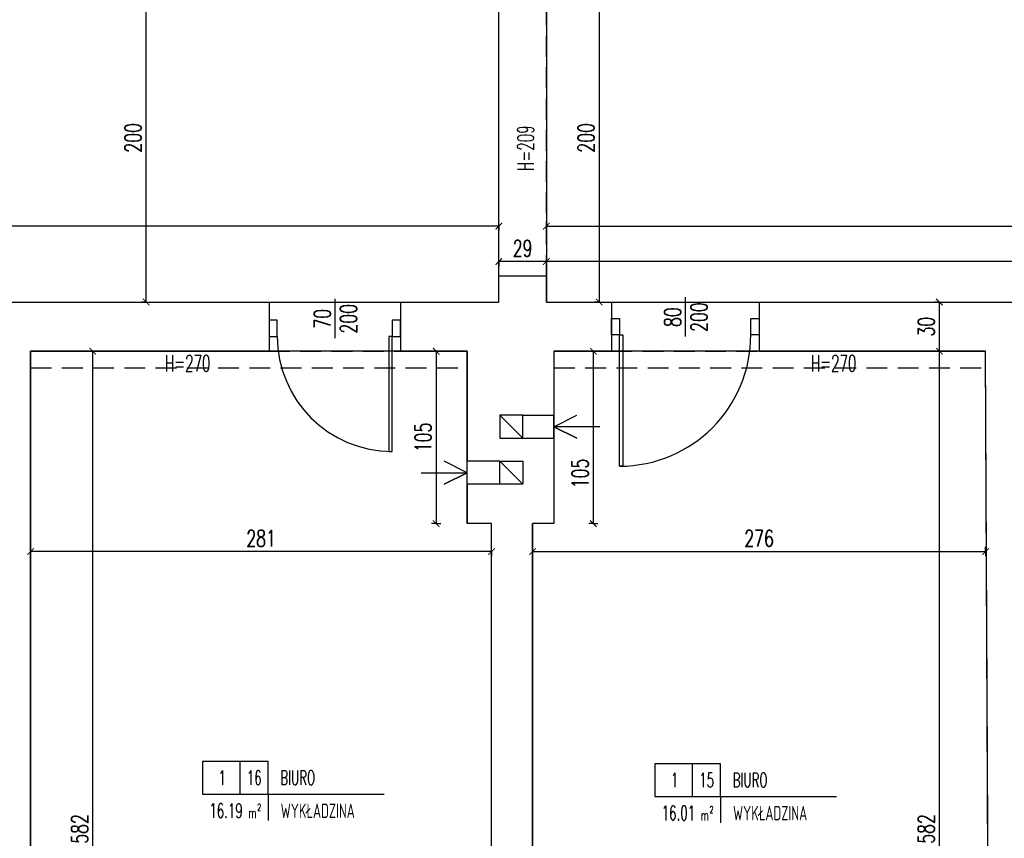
# Model space of a CAD drawing. Extents: x 36663 to 42423, y 7313 to 12123.
# Tile 37 of 54: x 38287 to 38887, y 10815 to 11314. Entities that reach past the tile are written whole.
import ezdxf
from ezdxf.enums import TextEntityAlignment as Align

# ---------------------------------------------------------------- set-up
doc = ezdxf.new("R2010")
doc.units = 0
doc.header["$MEASUREMENT"] = 0
doc.header["$PDMODE"] = 35
doc.header["$PDSIZE"] = 3
doc.linetypes.add('DASHED', pattern=[19.05, 12.7, -6.35])
for name, color, linetype in [('W_area_1', 5, 'Continuous'), ('W_drzwi', 1, 'Continuous'), ('W_niewidoczne', 24, 'DASHED'), ('W_opis_pomieszczen', 1, 'Continuous'), ('W_opisy', 2, 'Continuous'), ('W_podciagi', 252, 'DASHED'), ('W_przekrojowa', 6, 'Continuous'), ('W_went-str', 21, 'Continuous'), ('W_widok', 21, 'Continuous'), ('W_wymiary', 1, 'Continuous')]:
    doc.layers.add(name, color=color, linetype=linetype)
doc.styles.add('c20', font='simplex.shx', dxfattribs={"width": 0.7})
doc.styles.add('Romans', font='simplex.shx', dxfattribs={"width": 0.6})
doc.dimstyles.new('c20_50', dxfattribs={"dimscale": 0.5, "dimtxt": 20, "dimasz": 8, "dimexe": 1.25, "dimexo": 0.625, "dimgap": 6, "dimtad": 1, "dimdec": 0, "dimrnd": 1, "dimtxsty": 'c20', "dimblk": 'ARCHTICK', "dimcen": 0, "dimse1": 1, "dimse2": 1, "dimclrd": 1, "dimclrt": 2, "dimadec": 0, "dimazin": 0, "dimtfac": 1, "dimtdec": 0, "dimtix": 1, "dimtmove": 1, "dimatfit": 3, "dimldrblk": 'ARCHTICK', "dimfxl": 1.25, "dimarcsym": 0})

# ---------------------------------------------------------------- blocks, each defined once
blk = doc.blocks.new('_ArchTick')
at = {"color": 2}
for q in [(0, 0.7), (0, -0.7)]:
    blk.add_line((0, 0), q, dxfattribs=at)
at = {"color": 0, "linetype": 'ByBlock', "const_width": 0.15}
blk.add_lwpolyline([(-0.5, -0.5), (0.5, 0.5)], dxfattribs=at)
blk = doc.blocks.new('*D386')
at = {"layer": 'Defpoints', "color": 0, "transparency": 16777216}
for p in [(38608.11, 11341.53), (38608.11, 11141.53), (38640.31, 11141.53)]:
    blk.add_point(p, dxfattribs=at)
at = {"layer": 'W_wymiary', "color": 1, "lineweight": -2, "transparency": 16777216}
blk.add_line((38640.31, 11341.53), (38640.31, 11141.53), dxfattribs=at)
at = {"layer": 'W_wymiary', "color": 1, "lineweight": -2, "transparency": 16777216, "xscale": 4, "yscale": 4, "zscale": 4}
for p, rotation in [((38640.31, 11341.53), 90), ((38640.31, 11141.53), 270)]:
    blk.add_blockref('_ArchTick', p, dxfattribs=dict(at, rotation=rotation))
at = {"layer": 'W_wymiary', "color": 2, "transparency": 16777216, "insert": (38632.31, 11241.53), "char_height": 10, "attachment_point": 5, "rotation": 90, "style": 'c20'}
blk.add_mtext('200', dxfattribs=at)
blk = doc.blocks.new('*D391')
at = {"layer": 'Defpoints', "color": 0, "transparency": 16777216}
for p in [(38875.8, 11095.08), (38875.8, 10989.52), (38599.72, 10978.62)]:
    blk.add_point(p, dxfattribs=at)
at = {"layer": 'W_wymiary', "color": 1, "lineweight": -2, "transparency": 16777216}
blk.add_line((38599.72, 10989.52), (38875.8, 10989.52), dxfattribs=at)
at = {"layer": 'W_wymiary', "color": 1, "lineweight": -2, "transparency": 16777216, "xscale": 4, "yscale": 4, "zscale": 4, "rotation": 180}
blk.add_blockref('_ArchTick', (38599.72, 10989.52), dxfattribs=at)
at = {"layer": 'W_wymiary', "color": 1, "lineweight": -2, "transparency": 16777216, "xscale": 4, "yscale": 4, "zscale": 4}
blk.add_blockref('_ArchTick', (38875.8, 10989.52), dxfattribs=at)
at = {"layer": 'W_wymiary', "color": 2, "transparency": 16777216, "insert": (38737.76, 10997.52), "char_height": 10, "attachment_point": 5, "style": 'c20'}
blk.add_mtext('276', dxfattribs=at)
blk = doc.blocks.new('*D407')
at = {"layer": 'Defpoints', "color": 0, "transparency": 16777216}
for p in [(38608.11, 11183.09), (38608.11, 11166.2), (39210.69, 11141.53)]:
    blk.add_point(p, dxfattribs=at)
at = {"layer": 'W_wymiary', "color": 1, "lineweight": -2, "transparency": 16777216}
blk.add_line((39210.69, 11166.2), (38608.11, 11166.2), dxfattribs=at)
at = {"layer": 'W_wymiary', "color": 1, "lineweight": -2, "transparency": 16777216, "xscale": 4, "yscale": 4, "zscale": 4, "rotation": 180}
blk.add_blockref('_ArchTick', (38608.11, 11166.2), dxfattribs=at)
at = {"layer": 'W_wymiary', "color": 1, "lineweight": -2, "transparency": 16777216, "xscale": 4, "yscale": 4, "zscale": 4}
blk.add_blockref('_ArchTick', (39210.69, 11166.2), dxfattribs=at)
at = {"layer": 'W_wymiary', "color": 2, "transparency": 16777216, "insert": (38909.4, 11174.2), "char_height": 10, "attachment_point": 5, "style": 'c20'}
blk.add_mtext('603', dxfattribs=at)
blk = doc.blocks.new('*D408')
at = {"layer": 'Defpoints', "color": 0, "transparency": 16777216}
for p in [(38579.11, 11183.09), (38608.11, 11183.09), (38579.11, 11166.2)]:
    blk.add_point(p, dxfattribs=at)
at = {"layer": 'W_wymiary', "color": 1, "lineweight": -2, "transparency": 16777216}
blk.add_line((38608.11, 11166.2), (38579.11, 11166.2), dxfattribs=at)
at = {"layer": 'W_wymiary', "color": 1, "lineweight": -2, "transparency": 16777216, "xscale": 4, "yscale": 4, "zscale": 4, "rotation": 180}
blk.add_blockref('_ArchTick', (38579.11, 11166.2), dxfattribs=at)
at = {"layer": 'W_wymiary', "color": 1, "lineweight": -2, "transparency": 16777216, "xscale": 4, "yscale": 4, "zscale": 4}
blk.add_blockref('_ArchTick', (38608.11, 11166.2), dxfattribs=at)
at = {"layer": 'W_wymiary', "color": 2, "transparency": 16777216, "insert": (38593.61, 11174.2), "char_height": 10, "attachment_point": 5, "style": 'c20'}
blk.add_mtext('29', dxfattribs=at)
blk = doc.blocks.new('*D409')
at = {"layer": 'Defpoints', "color": 0, "transparency": 16777216}
for p in [(39798.62, 11187.72), (38608.11, 11157.53), (39798.62, 11152.79)]:
    blk.add_point(p, dxfattribs=at)
at = {"layer": 'W_wymiary', "color": 1, "lineweight": -2, "transparency": 16777216}
blk.add_line((38608.11, 11187.72), (39798.62, 11187.72), dxfattribs=at)
at = {"layer": 'W_wymiary', "color": 1, "lineweight": -2, "transparency": 16777216, "xscale": 4, "yscale": 4, "zscale": 4, "rotation": 180}
blk.add_blockref('_ArchTick', (38608.11, 11187.72), dxfattribs=at)
at = {"layer": 'W_wymiary', "color": 1, "lineweight": -2, "transparency": 16777216, "xscale": 4, "yscale": 4, "zscale": 4}
blk.add_blockref('_ArchTick', (39798.62, 11187.72), dxfattribs=at)
at = {"layer": 'W_wymiary', "color": 2, "transparency": 16777216, "insert": (39203.37, 11195.72), "char_height": 10, "attachment_point": 5, "style": 'c20'}
blk.add_mtext('1191', dxfattribs=at)
blk = doc.blocks.new('*U316')
at = {"color": 1}
blk.add_line((99, 7), (99, -17), dxfattribs=at)
at = {"layer": 'W_drzwi', "color": 2}
for points in [[(54, -6), (59, -6), (59, -16), (54, -16)], [(139, -6), (144, -6), (144, -16), (139, -16)], [(59, -16), (61, -16), (61, -96), (59, -96)]]:
    blk.add_lwpolyline(points, close=True, dxfattribs=at)
at = {"layer": 'W_drzwi'}
blk.add_arc((59, -16), 80, 270, 0, dxfattribs=at)
at = {"color": 1, "style": 'c20', "width": 0.7}
for tag, p in [('SZER', (42.41, -5.22)), ('WYS', (58.37, -5.22))]:
    blk.add_attdef(tag, text='', height=10, rotation=90, dxfattribs=at).set_placement(p, align=Align.CENTER)
blk = doc.blocks.new('*D410')
at = {"layer": 'Defpoints', "color": 0, "transparency": 16777216}
for p in [(38847.63, 11111.53), (38849.78, 11111.53), (38849.78, 10529.53)]:
    blk.add_point(p, dxfattribs=at)
at = {"layer": 'W_wymiary', "color": 1, "lineweight": -2, "transparency": 16777216}
blk.add_line((38847.63, 10529.53), (38847.63, 11111.53), dxfattribs=at)
at = {"layer": 'W_wymiary', "color": 1, "lineweight": -2, "transparency": 16777216, "xscale": 4, "yscale": 4, "zscale": 4}
for p, rotation in [((38847.63, 11111.53), 90), ((38847.63, 10529.53), 270)]:
    blk.add_blockref('_ArchTick', p, dxfattribs=dict(at, rotation=rotation))
at = {"layer": 'W_wymiary', "color": 2, "transparency": 16777216, "insert": (38839.63, 10820.53), "char_height": 10, "attachment_point": 5, "rotation": 90, "style": 'c20'}
blk.add_mtext('582', dxfattribs=at)
blk = doc.blocks.new('*D411')
at = {"layer": 'Defpoints', "color": 0, "transparency": 16777216}
for p in [(38612.72, 11111.53), (38612.72, 11006.53), (38636.71, 11006.53)]:
    blk.add_point(p, dxfattribs=at)
at = {"layer": 'W_wymiary', "color": 1, "lineweight": -2, "transparency": 16777216}
blk.add_line((38636.71, 11111.53), (38636.71, 11006.53), dxfattribs=at)
at = {"layer": 'W_wymiary', "color": 1, "lineweight": -2, "transparency": 16777216, "xscale": 4, "yscale": 4, "zscale": 4}
for p, rotation in [((38636.71, 11111.53), 90), ((38636.71, 11006.53), 270)]:
    blk.add_blockref('_ArchTick', p, dxfattribs=dict(at, rotation=rotation))
at = {"layer": 'W_wymiary', "color": 2, "transparency": 16777216, "insert": (38628.71, 11037.06), "char_height": 10, "attachment_point": 5, "rotation": 90, "style": 'c20'}
blk.add_mtext('105', dxfattribs=at)
blk = doc.blocks.new('*D412')
at = {"layer": 'Defpoints', "color": 0, "transparency": 16777216}
for p in [(38847.63, 11141.53), (38869.95, 11141.53), (38849.78, 11111.53)]:
    blk.add_point(p, dxfattribs=at)
at = {"layer": 'W_wymiary', "color": 1, "lineweight": -2, "transparency": 16777216}
blk.add_line((38847.63, 11111.53), (38847.63, 11141.53), dxfattribs=at)
at = {"layer": 'W_wymiary', "color": 1, "lineweight": -2, "transparency": 16777216, "xscale": 4, "yscale": 4, "zscale": 4}
for p, rotation in [((38847.63, 11141.53), 90), ((38847.63, 11111.53), 270)]:
    blk.add_blockref('_ArchTick', p, dxfattribs=dict(at, rotation=rotation))
at = {"layer": 'W_wymiary', "color": 2, "transparency": 16777216, "insert": (38839.63, 11126.53), "char_height": 10, "attachment_point": 5, "rotation": 90, "style": 'c20'}
blk.add_mtext('30', dxfattribs=at)
blk = doc.blocks.new('*D416')
at = {"layer": 'Defpoints', "color": 0, "transparency": 16777216}
for p in [(38293.72, 10989.52), (38293.72, 10970.34), (38574.72, 10970.34)]:
    blk.add_point(p, dxfattribs=at)
at = {"layer": 'W_wymiary', "color": 1, "lineweight": -2, "transparency": 16777216}
blk.add_line((38574.72, 10989.52), (38293.72, 10989.52), dxfattribs=at)
at = {"layer": 'W_wymiary', "color": 1, "lineweight": -2, "transparency": 16777216, "xscale": 4, "yscale": 4, "zscale": 4, "rotation": 180}
blk.add_blockref('_ArchTick', (38293.72, 10989.52), dxfattribs=at)
at = {"layer": 'W_wymiary', "color": 1, "lineweight": -2, "transparency": 16777216, "xscale": 4, "yscale": 4, "zscale": 4}
blk.add_blockref('_ArchTick', (38574.72, 10989.52), dxfattribs=at)
at = {"layer": 'W_wymiary', "color": 2, "transparency": 16777216, "insert": (38434.22, 10997.52), "char_height": 10, "attachment_point": 5, "style": 'c20'}
blk.add_mtext('281', dxfattribs=at)
blk = doc.blocks.new('*D417')
at = {"layer": 'Defpoints', "color": 0, "transparency": 16777216}
for p in [(38559.72, 11111.53), (38540.97, 11006.53), (38559.72, 11006.53)]:
    blk.add_point(p, dxfattribs=at)
at = {"layer": 'W_wymiary', "color": 1, "lineweight": -2, "transparency": 16777216}
blk.add_line((38540.97, 11111.53), (38540.97, 11006.53), dxfattribs=at)
at = {"layer": 'W_wymiary', "color": 1, "lineweight": -2, "transparency": 16777216, "xscale": 4, "yscale": 4, "zscale": 4}
for p, rotation in [((38540.97, 11111.53), 90), ((38540.97, 11006.53), 270)]:
    blk.add_blockref('_ArchTick', p, dxfattribs=dict(at, rotation=rotation))
at = {"layer": 'W_wymiary', "color": 2, "transparency": 16777216, "insert": (38532.97, 11059.03), "char_height": 10, "attachment_point": 5, "rotation": 90, "style": 'c20'}
blk.add_mtext('105', dxfattribs=at)
blk = doc.blocks.new('*U321')
at = {"color": 1}
blk.add_line((104, 7), (104, -17), dxfattribs=at)
at = {"layer": 'W_drzwi', "color": 2}
for points in [[(69, -6), (64, -6), (64, -16), (69, -16)], [(144, -6), (139, -6), (139, -16), (144, -16)], [(139, -16), (137, -16), (137, -86), (139, -86)]]:
    blk.add_lwpolyline(points, close=True, dxfattribs=at)
at = {"layer": 'W_drzwi'}
blk.add_arc((139, -16), 70, 180, 270, dxfattribs=at)
at = {"color": 1, "style": 'c20', "width": 0.7}
for tag, p in [('SZER', (42.41, -5.22)), ('WYS', (58.37, -5.22))]:
    blk.add_attdef(tag, text='', height=10, rotation=90, dxfattribs=at).set_placement(p, align=Align.CENTER)
blk = doc.blocks.new('*D369')
at = {"layer": 'Defpoints', "color": 0, "transparency": 16777216}
for p in [(38326.95, 11111.53), (38331.65, 11111.53), (38326.95, 10529.53)]:
    blk.add_point(p, dxfattribs=at)
at = {"layer": 'W_wymiary', "color": 1, "lineweight": -2, "transparency": 16777216}
blk.add_line((38331.65, 10529.53), (38331.65, 11111.53), dxfattribs=at)
at = {"layer": 'W_wymiary', "color": 1, "lineweight": -2, "transparency": 16777216, "xscale": 4, "yscale": 4, "zscale": 4}
for p, rotation in [((38331.65, 11111.53), 90), ((38331.65, 10529.53), 270)]:
    blk.add_blockref('_ArchTick', p, dxfattribs=dict(at, rotation=rotation))
at = {"layer": 'W_wymiary', "color": 2, "transparency": 16777216, "insert": (38323.65, 10820.53), "char_height": 10, "attachment_point": 5, "rotation": 90, "style": 'c20'}
blk.add_mtext('582', dxfattribs=at)
blk = doc.blocks.new('*D394')
at = {"layer": 'Defpoints', "color": 0, "transparency": 16777216}
for p in [(37396.11, 11187.72), (37396.11, 11141.53), (38579.11, 11141.53)]:
    blk.add_point(p, dxfattribs=at)
at = {"layer": 'W_wymiary', "color": 1, "lineweight": -2, "transparency": 16777216}
blk.add_line((38579.11, 11187.72), (37396.11, 11187.72), dxfattribs=at)
at = {"layer": 'W_wymiary', "color": 1, "lineweight": -2, "transparency": 16777216, "xscale": 4, "yscale": 4, "zscale": 4, "rotation": 180}
blk.add_blockref('_ArchTick', (37396.11, 11187.72), dxfattribs=at)
at = {"layer": 'W_wymiary', "color": 1, "lineweight": -2, "transparency": 16777216, "xscale": 4, "yscale": 4, "zscale": 4}
blk.add_blockref('_ArchTick', (38579.11, 11187.72), dxfattribs=at)
at = {"layer": 'W_wymiary', "color": 2, "transparency": 16777216, "insert": (37987.61, 11195.72), "char_height": 10, "attachment_point": 5, "style": 'c20'}
blk.add_mtext('1183', dxfattribs=at)
blk = doc.blocks.new('*D395')
at = {"layer": 'Defpoints', "color": 0, "transparency": 16777216}
for p in [(38364.12, 11341.53), (38390.94, 11341.53), (38390.94, 11141.53)]:
    blk.add_point(p, dxfattribs=at)
at = {"layer": 'W_wymiary', "color": 1, "lineweight": -2, "transparency": 16777216}
blk.add_line((38364.12, 11141.53), (38364.12, 11341.53), dxfattribs=at)
at = {"layer": 'W_wymiary', "color": 1, "lineweight": -2, "transparency": 16777216, "xscale": 4, "yscale": 4, "zscale": 4}
for p, rotation in [((38364.12, 11341.53), 90), ((38364.12, 11141.53), 270)]:
    blk.add_blockref('_ArchTick', p, dxfattribs=dict(at, rotation=rotation))
at = {"layer": 'W_wymiary', "color": 2, "transparency": 16777216, "insert": (38356.12, 11241.53), "char_height": 10, "attachment_point": 5, "rotation": 90, "style": 'c20'}
blk.add_mtext('200', dxfattribs=at)
blk = doc.blocks.new('POM')
at = {"color": 1}
for p, q in [((28.54, 0), (28.54, -25)), ((50, -25), (138.5, -25)), ((50, -25), (50, -44.93))]:
    blk.add_line(p, q, dxfattribs=at)
blk.add_lwpolyline([(0, -25), (50, -25), (50, 0), (0, 0)], close=True, dxfattribs=at)
at = {"color": 2, "style": 'Romans', "width": 0.6}
for s, height, p in [('m', 8, (35.05, -43.22)), ('2', 5.4, (41.68, -37.62))]:
    blk.add_text(s, height=height, dxfattribs=at).set_placement(p)
for tag, p in [('0', (15.04, -17.92)), ('88', (39.46, -17.92))]:
    blk.add_attdef(tag, text='', height=11, dxfattribs=at).set_placement(p, align=Align.CENTER)
for tag, p in [('POKOJ-DZIENNY', (59.33, -17.92)), ('WYKŁADZINA', (59.65, -43.09))]:
    blk.add_attdef(tag, p, '', height=11, dxfattribs=at)
blk.add_attdef('22.22', text='', height=11, dxfattribs=at).set_placement((30.72, -43.07), align=Align.RIGHT)

msp = doc.modelspace()

# ---------------------------------------------------------------- linework, layer by layer
at = {"layer": 'W_area_1'}
for points in [[(38579.11, 11325.53), (38579.11, 11341.53), (38519.11, 11341.53), (38439.11, 11341.53), (37396.11, 11341.53), (37396.11, 11277.53), (37396.11, 11197.53), (37396.11, 11141.53), (37435.11, 11141.53), (37515.11, 11141.53), (37747.11, 11141.53), (37817.11, 11141.53), (37847.72, 11141.53), (37927.72, 11141.53), (38046.72, 11141.53), (38126.72, 11141.53), (38439.11, 11141.53), (38519.11, 11141.53), (38579.11, 11141.53), (38579.11, 11157.53)], [(38574.72, 11006.53), (38559.72, 11006.53), (38559.72, 11030.53), (38559.72, 11044.53), (38559.72, 11111.53), (38519.11, 11111.53), (38439.11, 11111.53), (38293.72, 11111.53), (38293.72, 10529.53), (38569.72, 10529.53), (38569.72, 10544.53), (38574.72, 10544.53)], [(38875.72, 11111.53), (38737.72, 11111.53), (38647.72, 11111.53), (38612.72, 11111.53), (38612.72, 11072.53), (38612.72, 11058.53), (38612.72, 11006.53), (38599.72, 11006.53), (38599.72, 10544.53), (38603.72, 10544.53), (38603.72, 10529.53), (38878.63, 10529.53)]]:
    msp.add_lwpolyline(points, close=True, dxfattribs=at)
msp.add_lwpolyline([(38608.11, 11325.53), (38608.11, 11157.53), (38608.11, 11141.53), (38647.72, 11141.53), (38737.72, 11141.53), (39038.72, 11141.53), (39128.72, 11141.53), (39210.69, 11141.53), (39210.69, 11104.53), (39296.69, 11104.53), (39386.69, 11104.53), (39397.69, 11104.53), (39397.69, 11141.53), (39405.69, 11141.53), (39425.4, 11141.53), (39460.44, 11141.53), (39734.69, 11141.53), (39734.69, 11144.54), (39798.69, 11144.54), (39798.35, 11185.29), (39797.41, 11299.29), (39797.06, 11341.53)], dxfattribs=at)
at = {"layer": 'W_niewidoczne'}
for p, q in [((38579.11, 11157.53), (38579.11, 11325.53)), ((38608.11, 11157.53), (38608.11, 11325.53)), ((38439.11, 11141.53), (38519.11, 11141.53)), ((38647.72, 11141.53), (38737.72, 11141.53)), ((38439.11, 11111.53), (38519.11, 11111.53)), ((38647.72, 11111.53), (38737.72, 11111.53))]:
    msp.add_line(p, q, dxfattribs=at)
at = {"layer": 'W_podciagi'}
for p, q in [((38293.72, 11101.53), (38559.72, 11101.53)), ((38612.72, 11101.53), (38875.77, 11101.53))]:
    msp.add_line(p, q, dxfattribs=at)
at = {"layer": 'W_przekrojowa'}
for p, q in [((38579.11, 11157.53), (38608.11, 11157.53)), ((38579.11, 11141.53), (38579.11, 11157.53)), ((38608.11, 11141.53), (38608.11, 11157.53)), ((38126.72, 11141.53), (38439.11, 11141.53)), ((38439.11, 11141.53), (38439.11, 11111.53)), ((38519.11, 11141.53), (38579.11, 11141.53)), ((38519.11, 11141.53), (38519.11, 11111.53)), ((38608.11, 11141.53), (38647.72, 11141.53)), ((38647.72, 11141.53), (38647.72, 11111.53)), ((38737.72, 11141.53), (39038.72, 11141.53)), ((38737.72, 11141.53), (38737.72, 11111.53)), ((38293.72, 11111.53), (38439.11, 11111.53)), ((38293.72, 10511.53), (38293.72, 11111.53)), ((38519.11, 11111.53), (38559.72, 11111.53)), ((38559.72, 11111.53), (38559.72, 11044.53)), ((38612.72, 11111.53), (38647.72, 11111.53)), ((38612.72, 11111.53), (38612.72, 11072.53)), ((38737.72, 11111.53), (38875.72, 11111.53)), ((38878.72, 10511.53), (38875.72, 11111.53)), ((38593.72, 11072.53), (38612.72, 11072.53)), ((38593.72, 11058.53), (38612.72, 11058.53)), ((38612.72, 11058.53), (38612.72, 11006.53)), ((38579.72, 11044.53), (38559.72, 11044.53)), ((38579.72, 11030.53), (38559.72, 11030.53)), ((38559.72, 11030.53), (38559.72, 11006.53)), ((38574.72, 11006.53), (38559.72, 11006.53)), ((38574.72, 10544.53), (38574.72, 11006.53)), ((38599.72, 10544.53), (38599.72, 11006.53)), ((38612.72, 11006.53), (38599.72, 11006.53))]:
    msp.add_line(p, q, dxfattribs=at)
for points in [[(38593.72, 11072.53), (38579.72, 11072.53), (38579.72, 11058.53), (38593.72, 11058.53)], [(38579.72, 11044.53), (38593.72, 11044.53), (38593.72, 11030.53), (38579.72, 11030.53)]]:
    msp.add_lwpolyline(points, dxfattribs=at)
at = {"layer": 'W_went-str'}
for points in [[(38640.72, 11065.53), (38612.72, 11065.53), (38626.72, 11058.53), (38612.72, 11065.53), (38626.72, 11072.53)], [(38531.72, 11037.53), (38559.72, 11037.53), (38545.72, 11030.53), (38559.72, 11037.53), (38545.72, 11044.53)]]:
    msp.add_lwpolyline(points, dxfattribs=at)
at = {"layer": 'W_widok'}
for p, q in [((38593.72, 11058.53), (38579.72, 11072.53)), ((38593.72, 11058.53), (38593.72, 11072.53)), ((38612.72, 11058.53), (38612.72, 11072.53)), ((38559.72, 11030.53), (38559.72, 11044.53)), ((38579.72, 11044.53), (38593.72, 11030.53)), ((38579.72, 11030.53), (38579.72, 11044.53))]:
    msp.add_line(p, q, dxfattribs=at)

# ---------------------------------------------------------------- block references
at = {"layer": 'W_drzwi'}
ref = msp.add_blockref('*U321', (38375.11, 11136.53), dxfattribs=at)
ref.add_attrib('SZER', '70', dxfattribs={"layer": '0', "color": 1, "height": 10, "rotation": 90, "style": 'c20', "width": 0.7}).set_placement((38476.51, 11131.32), align=Align.CENTER)
ref.add_attrib('WYS', '200', dxfattribs={"layer": '0', "color": 1, "height": 10, "rotation": 90, "style": 'c20', "width": 0.7}).set_placement((38492.48, 11131.32), align=Align.CENTER)
ref = msp.add_blockref('*U316', (38593.72, 11137.53), dxfattribs=at)
ref.add_attrib('SZER', '80', dxfattribs={"layer": '0', "color": 1, "height": 10, "rotation": 90, "style": 'c20', "width": 0.7}).set_placement((38690.13, 11132.32), align=Align.CENTER)
ref.add_attrib('WYS', '200', dxfattribs={"layer": '0', "color": 1, "height": 10, "rotation": 90, "style": 'c20', "width": 0.7}).set_placement((38706.1, 11132.32), align=Align.CENTER)
at = {"layer": 'W_opis_pomieszczen', "xscale": 0.8000000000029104, "yscale": 0.8000000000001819, "zscale": 0.8}
for p, values in [((38398.44, 10861.68), {'88': '16', '22.22': '16.19', 'POKOJ-DZIENNY': 'BIURO', 'WYKŁADZINA': 'WYKŁADZINA', '0': '1'}), ((38674.18, 10860.24), {'88': '15', '22.22': '16.01', 'POKOJ-DZIENNY': 'BIURO', 'WYKŁADZINA': 'WYKŁADZINA', '0': '1'})]:
    msp.add_blockref('POM', p, dxfattribs=at).add_auto_attribs(values)

# ---------------------------------------------------------------- texts
at = {"layer": 'W_opisy', "style": 'c20', "width": 0.6}
msp.add_text('H=209', height=10, rotation=90, dxfattribs=at).set_placement((38595.48, 11235.26), align=Align.MIDDLE_CENTER)
for p in [(38389.41, 11104.2), (38783.16, 11104.2)]:
    msp.add_text('H=270', height=10, dxfattribs=at).set_placement(p, align=Align.MIDDLE_CENTER)

# ---------------------------------------------------------------- dimensions: what is measured, and where the dimension line sits
at = {"layer": 'W_wymiary'}
for base, p1, p2, picture, middle in [((38364.12, 11341.53), (38390.94, 11141.53), (38390.94, 11341.53), '*D395', (38356.12, 11241.53)), ((38640.31, 11141.53), (38608.11, 11341.53), (38608.11, 11141.53), '*D386', (38632.31, 11241.53)), ((38847.63, 11141.53), (38849.78, 11111.53), (38869.95, 11141.53), '*D412', (38839.63, 11126.53)), ((38331.65, 11111.53), (38326.95, 10529.53), (38326.95, 11111.53), '*D369', (38323.65, 10820.53)), ((38540.97, 11006.53), (38559.72, 11111.53), (38559.72, 11006.53), '*D417', (38532.97, 11059.03)), ((38847.63, 11111.53), (38849.78, 10529.53), (38849.78, 11111.53), '*D410', (38839.63, 10820.53))]:
    dim = msp.add_linear_dim(base=base, p1=p1, p2=p2, angle=90, dimstyle='c20_50', dxfattribs=at)
    dim.commit()
    dim.dimension.update_dxf_attribs({"geometry": picture, "text_midpoint": middle})
for base, p1, p2, picture, middle in [((37396.11, 11187.72), (38579.11, 11141.53), (37396.11, 11141.53), '*D394', (37987.61, 11195.72)), ((39798.62, 11187.72), (38608.11, 11157.53), (39798.62, 11152.79), '*D409', (39203.37, 11195.72)), ((38579.11, 11166.2), (38608.11, 11183.09), (38579.11, 11183.09), '*D408', (38593.61, 11174.2)), ((38608.11, 11166.2), (39210.69, 11141.53), (38608.11, 11183.09), '*D407', (38909.4, 11174.2)), ((38875.8, 10989.52), (38599.72, 10978.62), (38875.8, 11095.08), '*D391', (38737.76, 10997.52)), ((38293.72, 10989.52), (38574.72, 10970.34), (38293.72, 10970.34), '*D416', (38434.22, 10997.52))]:
    dim = msp.add_linear_dim(base=base, p1=p1, p2=p2, dimstyle='c20_50', dxfattribs=at)
    dim.commit()
    dim.dimension.update_dxf_attribs({"geometry": picture, "text_midpoint": middle})
dim = msp.add_linear_dim(base=(38636.71, 11006.53), p1=(38612.72, 11111.53), p2=(38612.72, 11006.53), angle=90, dimstyle='c20_50', dxfattribs=at)
dim.commit()
dim.dimension.update_dxf_attribs({"geometry": '*D411', "text_midpoint": (38636.71, 11037.06), "dimtype": 160})

doc.saveas('drawing.dxf')
